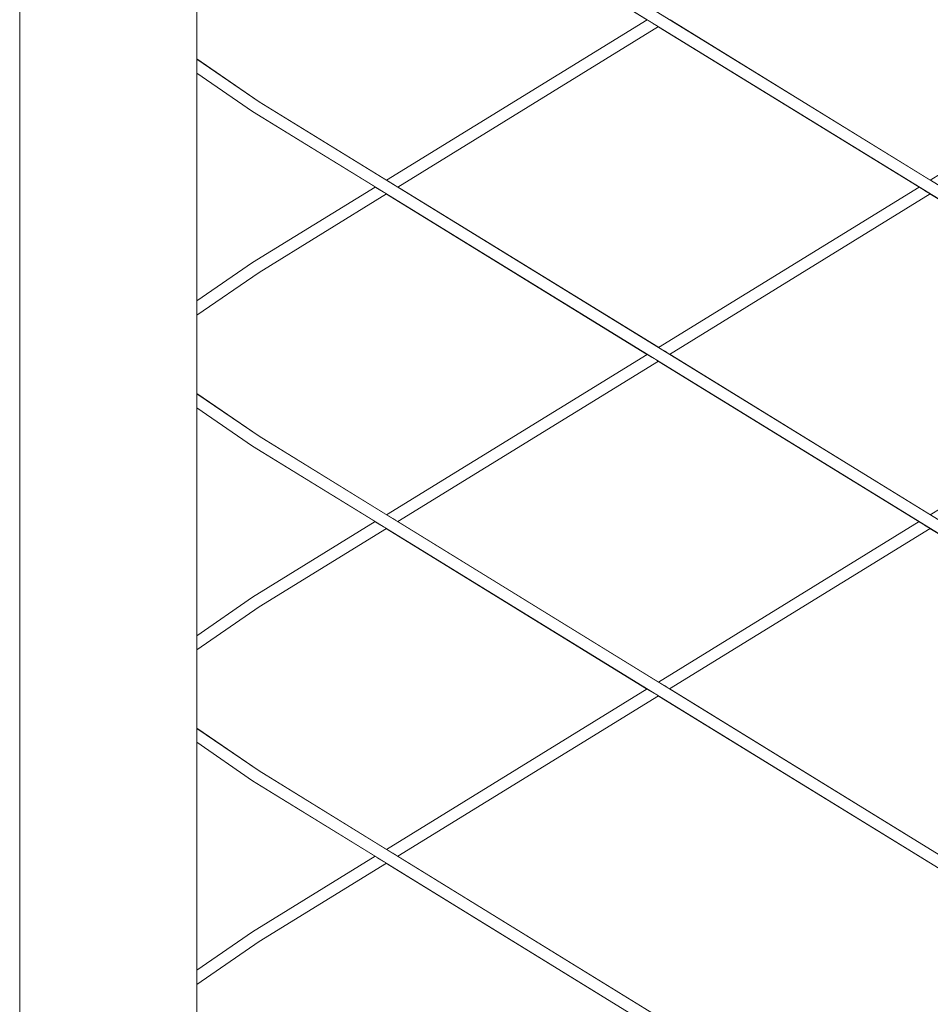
# Model space of a CAD drawing. Header units: millimetres. Extents: x -126680 to -83680, y 18016 to 39016.
# Tile 23 of 121: x -110069 to -109760, y 24239 to 24573. Entities that reach past the tile are written whole.
import ezdxf

# ---------------------------------------------------------------- set-up
doc = ezdxf.new("R2010")
doc.units = ezdxf.units.MM
doc.header["$MEASUREMENT"] = 0
doc.linetypes.add('Wipeout_Contour', pattern=[1000, 0, -1000])
doc.layers.add('Nowe_Konstrukcja - Schody', color=7, linetype='Continuous')
doc.layers.add('Nowe_Konstrukcja - Ściany zew', color=7, linetype='Continuous')
doc.layers.add('Nowe_Konstrukcja - Schody_Nr_pióra__101', color=250, linetype='Continuous', lineweight=13, true_color=0x333333)

msp = doc.modelspace()

# ---------------------------------------------------------------- wipeouts: each hides what was drawn before it
at = {"color": 254, "linetype": 'Wipeout_Contour', "lineweight": 0, "ltscale": 788723.252605}
msp.add_wipeout([(-110008.98, 24586.11), (-110008.98, 24559.56), (-109987.89, 24545.07), (-109944.72, 24518.52), (-109856.41, 24572.84), (-109944.72, 24627.16), (-109987.89, 24600.61)], dxfattribs=at).dxf.layer = 'Nowe_Konstrukcja - Ściany zew'
at = {"color": 254, "linetype": 'Wipeout_Contour', "lineweight": 0, "ltscale": 563318.591938}
msp.add_wipeout([(-110008.98, 24441.44), (-110008.98, 24364.23), (-109990.07, 24377.29), (-109948.54, 24402.84), (-109990.07, 24428.38)], dxfattribs=at).dxf.layer = 'Nowe_Konstrukcja - Ściany zew'
at = {"color": 254, "linetype": 'Wipeout_Contour', "lineweight": 0, "ltscale": 563196.124242}
msp.add_wipeout([(-110008.98, 24250.9), (-109990.07, 24263.96), (-109948.54, 24289.5), (-109990.07, 24315.05), (-110008.98, 24328.11)], dxfattribs=at).dxf.layer = 'Nowe_Konstrukcja - Ściany zew'

# ---------------------------------------------------------------- next in the draw order: wipeouts: each hides what was drawn before it
at = {"color": 254, "linetype": 'Wipeout_Contour', "lineweight": 0, "ltscale": 788550.617419}
msp.add_wipeout([(-110008.98, 24472.78), (-110008.98, 24446.23), (-109987.89, 24431.74), (-109944.72, 24405.19), (-109856.41, 24459.5), (-109944.72, 24513.82), (-109987.89, 24487.27)], dxfattribs=at).dxf.layer = 'Nowe_Konstrukcja - Ściany zew'
at = {"color": 254, "linetype": 'Wipeout_Contour', "lineweight": 0, "ltscale": 788378.742801}
msp.add_wipeout([(-109987.89, 24373.94), (-110008.98, 24359.45), (-110008.98, 24332.9), (-109987.89, 24318.4), (-109944.72, 24291.85), (-109856.41, 24346.17), (-109944.72, 24400.49)], dxfattribs=at).dxf.layer = 'Nowe_Konstrukcja - Ściany zew'
at = {"color": 254, "linetype": 'Wipeout_Contour', "lineweight": 0, "ltscale": 788050.729245}
msp.add_wipeout([(-110008.98, 24246.11), (-110008.98, 24219.56), (-109987.89, 24205.07), (-109918.32, 24162.28), (-109741.7, 24162.28), (-109944.72, 24287.16), (-109987.89, 24260.61)], dxfattribs=at).dxf.layer = 'Nowe_Konstrukcja - Ściany zew'

# ---------------------------------------------------------------- next in the draw order: wipeouts: each hides what was drawn before it
at = {"color": 254, "linetype": 'Wipeout_Contour', "lineweight": 0, "ltscale": 450220.150579}
msp.add_wipeout([(-109940.9, 24516.17), (-109852.59, 24461.85), (-109764.28, 24516.17), (-109852.59, 24570.49)], dxfattribs=at).dxf.layer = 'Nowe_Konstrukcja - Ściany zew'
at = {"color": 254, "linetype": 'Wipeout_Contour', "lineweight": 0, "ltscale": 563441.602882}
msp.add_wipeout([(-109990.07, 24541.72), (-110008.98, 24554.78), (-110008.98, 24477.57), (-109990.07, 24490.63), (-109948.54, 24516.17)], dxfattribs=at).dxf.layer = 'Nowe_Konstrukcja - Ściany zew'
at = {"color": 254, "linetype": 'Wipeout_Contour', "lineweight": 0, "ltscale": 450121.625228}
msp.add_wipeout([(-109940.9, 24402.84), (-109852.59, 24348.52), (-109764.28, 24402.84), (-109852.59, 24457.16)], dxfattribs=at).dxf.layer = 'Nowe_Konstrukcja - Ściany zew'
at = {"color": 254, "linetype": 'Wipeout_Contour', "lineweight": 0, "ltscale": 562106.931287}
msp.add_wipeout([(-109940.9, 24289.5), (-109734.07, 24162.28), (-109678.98, 24162.28), (-109678.98, 24237.04), (-109852.59, 24343.82)], dxfattribs=at).dxf.layer = 'Nowe_Konstrukcja - Ściany zew'

# ---------------------------------------------------------------- next in the draw order: wipeouts: each hides what was drawn before it
at = {"color": 254, "linetype": 'Wipeout_Contour', "lineweight": 0, "ltscale": 450900.328586}
msp.add_wipeout([(-110068.98, 24924.5), (-110068.98, 23990.06), (-110008.98, 23990.06), (-110008.98, 24924.5)], dxfattribs=at).dxf.layer = 'Nowe_Konstrukcja - Schody'
at = {"color": 254, "linetype": 'Wipeout_Contour', "lineweight": 0, "ltscale": 450427.667136}
msp.add_wipeout([(-109855.85, 24572.49), (-109944.16, 24518.18), (-109942.81, 24517.35), (-109854.5, 24571.66)], dxfattribs=at).dxf.layer = 'Nowe_Konstrukcja - Schody'
at = {"color": 254, "linetype": 'Wipeout_Contour', "lineweight": 0, "ltscale": 450329.071399}
msp.add_wipeout([(-109855.85, 24459.16), (-109944.16, 24404.84), (-109942.81, 24404.01), (-109854.5, 24458.33)], dxfattribs=at).dxf.layer = 'Nowe_Konstrukcja - Schody'
at = {"color": 254, "linetype": 'Wipeout_Contour', "lineweight": 0, "ltscale": 450230.910528}
msp.add_wipeout([(-109855.85, 24345.83), (-109944.16, 24291.51), (-109942.81, 24290.68), (-109854.5, 24345)], dxfattribs=at).dxf.layer = 'Nowe_Konstrukcja - Schody'
at = {"color": 254, "linetype": 'Wipeout_Contour', "lineweight": 0, "ltscale": 449909.954636}
msp.add_wipeout([(-109760.46, 24627.16), (-109848.78, 24572.84), (-109760.46, 24518.52), (-109672.15, 24572.84)], dxfattribs=at).dxf.layer = 'Nowe_Konstrukcja - Ściany zew'
at = {"color": 254, "linetype": 'Wipeout_Contour', "lineweight": 0, "ltscale": 449811.132964}
msp.add_wipeout([(-109848.78, 24459.5), (-109760.46, 24405.19), (-109672.15, 24459.5), (-109760.46, 24513.82)], dxfattribs=at).dxf.layer = 'Nowe_Konstrukcja - Ściany zew'
at = {"color": 254, "linetype": 'Wipeout_Contour', "lineweight": 0, "ltscale": 786673.273951}
msp.add_wipeout([(-109848.78, 24346.17), (-109678.98, 24241.73), (-109678.98, 24274.5), (-109708.98, 24274.5), (-109708.98, 24334.5), (-109653.18, 24334.5), (-109760.46, 24400.49)], dxfattribs=at).dxf.layer = 'Nowe_Konstrukcja - Ściany zew'

# ---------------------------------------------------------------- next in the draw order: linework, layer by layer
at = {"layer": 'Nowe_Konstrukcja - Schody_Nr_pióra__101', "color": 250, "linetype": 'Continuous', "lineweight": 13, "true_color": 0x333333}
msp.add_line((-110068.98, 23990.06), (-110068.98, 24924.5), dxfattribs=at)

# ---------------------------------------------------------------- next in the draw order: wipeouts: each hides what was drawn before it
at = {"color": 254, "linetype": 'Wipeout_Contour', "lineweight": 0, "ltscale": 450018.626864}
msp.add_wipeout([(-109852.03, 24461.51), (-109850.68, 24460.68), (-109762.37, 24515), (-109763.72, 24515.83)], dxfattribs=at).dxf.layer = 'Nowe_Konstrukcja - Schody'
at = {"color": 254, "linetype": 'Wipeout_Contour', "lineweight": 0, "ltscale": 338079.10582}
msp.add_wipeout([(-110008.98, 24475.43), (-110008.98, 24474.68), (-109988.98, 24488.95)], dxfattribs=at).dxf.layer = 'Nowe_Konstrukcja - Schody'
at = {"color": 254, "linetype": 'Wipeout_Contour', "lineweight": 0, "ltscale": 449920.169876}
msp.add_wipeout([(-109852.03, 24348.18), (-109850.68, 24347.35), (-109762.37, 24401.66), (-109763.72, 24402.49)], dxfattribs=at).dxf.layer = 'Nowe_Konstrukcja - Schody'
at = {"color": 254, "linetype": 'Wipeout_Contour', "lineweight": 0, "ltscale": 338005.412879}
msp.add_wipeout([(-110008.98, 24362.1), (-110008.98, 24361.34), (-109988.98, 24375.62)], dxfattribs=at).dxf.layer = 'Nowe_Konstrukcja - Schody'
at = {"color": 254, "linetype": 'Wipeout_Contour', "lineweight": 0, "ltscale": 450224.921907}
msp.add_wipeout([(-109942.81, 24290.68), (-109941.46, 24289.85), (-109853.15, 24344.17), (-109854.5, 24345)], dxfattribs=at).dxf.layer = 'Nowe_Konstrukcja - Schody'
at = {"color": 254, "linetype": 'Wipeout_Contour', "lineweight": 0, "ltscale": 337932.045949}
msp.add_wipeout([(-110008.98, 24248.77), (-110008.98, 24248.01), (-109988.98, 24262.28)], dxfattribs=at).dxf.layer = 'Nowe_Konstrukcja - Schody'

# ---------------------------------------------------------------- next in the draw order: wipeouts: each hides what was drawn before it
at = {"color": 254, "linetype": 'Wipeout_Contour', "lineweight": 0, "ltscale": 450012.634834}
msp.add_wipeout([(-109762.37, 24515), (-109850.68, 24460.68), (-109849.33, 24459.85), (-109761.02, 24514.17)], dxfattribs=at).dxf.layer = 'Nowe_Konstrukcja - Schody'
at = {"color": 254, "linetype": 'Wipeout_Contour', "lineweight": 0, "ltscale": 450763.279267}
msp.add_wipeout([(-109989.75, 24490.13), (-110008.98, 24476.47), (-110008.98, 24475.43), (-109988.98, 24488.95)], dxfattribs=at).dxf.layer = 'Nowe_Konstrukcja - Schody'
at = {"color": 254, "linetype": 'Wipeout_Contour', "lineweight": 0, "ltscale": 449914.17988}
msp.add_wipeout([(-109762.37, 24401.66), (-109850.68, 24347.35), (-109849.33, 24346.52), (-109761.02, 24400.83)], dxfattribs=at).dxf.layer = 'Nowe_Konstrukcja - Schody'
at = {"color": 254, "linetype": 'Wipeout_Contour', "lineweight": 0, "ltscale": 450665.00718}
msp.add_wipeout([(-109989.75, 24376.8), (-110008.98, 24363.13), (-110008.98, 24362.1), (-109988.98, 24375.62)], dxfattribs=at).dxf.layer = 'Nowe_Konstrukcja - Schody'
at = {"color": 254, "linetype": 'Wipeout_Contour', "lineweight": 0, "ltscale": 450220.687342}
msp.add_wipeout([(-109941.46, 24289.85), (-109940.9, 24289.5), (-109852.59, 24343.82), (-109853.15, 24344.17)], dxfattribs=at).dxf.layer = 'Nowe_Konstrukcja - Schody'
at = {"color": 254, "linetype": 'Wipeout_Contour', "lineweight": 0, "ltscale": 450567.169775}
msp.add_wipeout([(-109989.75, 24263.47), (-110008.98, 24249.8), (-110008.98, 24248.77), (-109988.98, 24262.28)], dxfattribs=at).dxf.layer = 'Nowe_Konstrukcja - Schody'

# ---------------------------------------------------------------- next in the draw order: wipeouts: each hides what was drawn before it
at = {"color": 254, "linetype": 'Wipeout_Contour', "lineweight": 0, "ltscale": 450008.397864}
msp.add_wipeout([(-109761.02, 24514.17), (-109849.33, 24459.85), (-109848.78, 24459.5), (-109760.46, 24513.82)], dxfattribs=at).dxf.layer = 'Nowe_Konstrukcja - Schody'
at = {"color": 254, "linetype": 'Wipeout_Contour', "lineweight": 0, "ltscale": 338077.385607}
msp.add_wipeout([(-109988.21, 24487.76), (-110008.98, 24473.67), (-110008.98, 24473.19)], dxfattribs=at).dxf.layer = 'Nowe_Konstrukcja - Schody'
at = {"color": 254, "linetype": 'Wipeout_Contour', "lineweight": 0, "ltscale": 449909.944349}
msp.add_wipeout([(-109849.33, 24346.52), (-109848.78, 24346.17), (-109760.46, 24400.49), (-109761.02, 24400.83)], dxfattribs=at).dxf.layer = 'Nowe_Konstrukcja - Schody'
at = {"color": 254, "linetype": 'Wipeout_Contour', "lineweight": 0, "ltscale": 338003.696767}
msp.add_wipeout([(-110008.98, 24359.86), (-109988.21, 24374.43), (-110008.98, 24360.34)], dxfattribs=at).dxf.layer = 'Nowe_Konstrukcja - Schody'
at = {"color": 254, "linetype": 'Wipeout_Contour', "lineweight": 0, "ltscale": 450235.145122}
msp.add_wipeout([(-109944.72, 24291.85), (-109944.16, 24291.51), (-109855.85, 24345.83), (-109856.41, 24346.17)], dxfattribs=at).dxf.layer = 'Nowe_Konstrukcja - Schody'
at = {"color": 254, "linetype": 'Wipeout_Contour', "lineweight": 0, "ltscale": 337930.333942}
msp.add_wipeout([(-109988.21, 24261.1), (-110008.98, 24247.01), (-110008.98, 24246.52)], dxfattribs=at).dxf.layer = 'Nowe_Konstrukcja - Schody'

# ---------------------------------------------------------------- next in the draw order: wipeouts: each hides what was drawn before it
at = {"color": 254, "linetype": 'Wipeout_Contour', "lineweight": 0, "ltscale": 450022.863876}
msp.add_wipeout([(-109764.28, 24516.17), (-109852.59, 24461.85), (-109852.03, 24461.51), (-109763.72, 24515.83)], dxfattribs=at).dxf.layer = 'Nowe_Konstrukcja - Schody'
at = {"color": 254, "linetype": 'Wipeout_Contour', "lineweight": 0, "ltscale": 450760.486815}
msp.add_wipeout([(-109988.98, 24488.95), (-110008.98, 24474.68), (-110008.98, 24473.67), (-109988.21, 24487.76)], dxfattribs=at).dxf.layer = 'Nowe_Konstrukcja - Schody'
at = {"color": 254, "linetype": 'Wipeout_Contour', "lineweight": 0, "ltscale": 449924.405449}
msp.add_wipeout([(-109764.28, 24402.84), (-109852.59, 24348.52), (-109852.03, 24348.18), (-109763.72, 24402.49)], dxfattribs=at).dxf.layer = 'Nowe_Konstrukcja - Schody'
at = {"color": 254, "linetype": 'Wipeout_Contour', "lineweight": 0, "ltscale": 450662.220075}
msp.add_wipeout([(-109988.98, 24375.62), (-110008.98, 24361.34), (-110008.98, 24360.34), (-109988.21, 24374.43)], dxfattribs=at).dxf.layer = 'Nowe_Konstrukcja - Schody'
at = {"color": 254, "linetype": 'Wipeout_Contour', "lineweight": 0, "ltscale": 450564.388024}
msp.add_wipeout([(-109988.98, 24262.28), (-110008.98, 24248.01), (-110008.98, 24247.01), (-109988.21, 24261.1)], dxfattribs=at).dxf.layer = 'Nowe_Konstrukcja - Schody'

# ---------------------------------------------------------------- next in the draw order: wipeouts: each hides what was drawn before it
at = {"color": 254, "linetype": 'Wipeout_Contour', "lineweight": 0, "ltscale": 450421.674446}
msp.add_wipeout([(-109854.5, 24571.66), (-109942.81, 24517.35), (-109941.46, 24516.52), (-109853.15, 24570.83)], dxfattribs=at).dxf.layer = 'Nowe_Konstrukcja - Schody'
at = {"color": 254, "linetype": 'Wipeout_Contour', "lineweight": 0, "ltscale": 450758.562813}
msp.add_wipeout([(-109988.21, 24487.76), (-110008.98, 24473.19), (-110008.98, 24472.78), (-109987.89, 24487.27)], dxfattribs=at).dxf.layer = 'Nowe_Konstrukcja - Schody'
at = {"color": 254, "linetype": 'Wipeout_Contour', "lineweight": 0, "ltscale": 450323.08074}
msp.add_wipeout([(-109942.81, 24404.01), (-109941.46, 24403.18), (-109853.15, 24457.5), (-109854.5, 24458.33)], dxfattribs=at).dxf.layer = 'Nowe_Konstrukcja - Schody'
at = {"color": 254, "linetype": 'Wipeout_Contour', "lineweight": 0, "ltscale": 450660.299728}
msp.add_wipeout([(-109988.21, 24374.43), (-110008.98, 24359.86), (-110008.98, 24359.45), (-109987.89, 24373.94)], dxfattribs=at).dxf.layer = 'Nowe_Konstrukcja - Schody'
at = {"color": 254, "linetype": 'Wipeout_Contour', "lineweight": 0, "ltscale": 450562.471333}
msp.add_wipeout([(-109988.21, 24261.1), (-110008.98, 24246.52), (-110008.98, 24246.11), (-109987.89, 24260.61)], dxfattribs=at).dxf.layer = 'Nowe_Konstrukcja - Schody'

# ---------------------------------------------------------------- next in the draw order: wipeouts: each hides what was drawn before it
at = {"color": 254, "linetype": 'Wipeout_Contour', "lineweight": 0, "ltscale": 450417.437005}
msp.add_wipeout([(-109941.46, 24516.52), (-109940.9, 24516.17), (-109852.59, 24570.49), (-109853.15, 24570.83)], dxfattribs=at).dxf.layer = 'Nowe_Konstrukcja - Schody'
at = {"color": 254, "linetype": 'Wipeout_Contour', "lineweight": 0, "ltscale": 338081.598822}
msp.add_wipeout([(-110008.98, 24477.57), (-110008.98, 24477.48), (-109990.07, 24490.63)], dxfattribs=at).dxf.layer = 'Nowe_Konstrukcja - Schody'
at = {"color": 254, "linetype": 'Wipeout_Contour', "lineweight": 0, "ltscale": 450318.844735}
msp.add_wipeout([(-109853.15, 24457.5), (-109941.46, 24403.18), (-109940.9, 24402.84), (-109852.59, 24457.16)], dxfattribs=at).dxf.layer = 'Nowe_Konstrukcja - Schody'
at = {"color": 254, "linetype": 'Wipeout_Contour', "lineweight": 0, "ltscale": 338007.899817}
msp.add_wipeout([(-110008.98, 24364.23), (-110008.98, 24364.15), (-109990.07, 24377.29)], dxfattribs=at).dxf.layer = 'Nowe_Konstrukcja - Schody'
at = {"color": 254, "linetype": 'Wipeout_Contour', "lineweight": 0, "ltscale": 337934.526817}
msp.add_wipeout([(-110008.98, 24250.9), (-110008.98, 24250.81), (-109990.07, 24263.96)], dxfattribs=at).dxf.layer = 'Nowe_Konstrukcja - Schody'

# ---------------------------------------------------------------- next in the draw order: wipeouts: each hides what was drawn before it
at = {"color": 254, "linetype": 'Wipeout_Contour', "lineweight": 0, "ltscale": 450431.904607}
msp.add_wipeout([(-109944.72, 24518.52), (-109944.16, 24518.18), (-109855.85, 24572.49), (-109856.41, 24572.84)], dxfattribs=at).dxf.layer = 'Nowe_Konstrukcja - Schody'
at = {"color": 254, "linetype": 'Wipeout_Contour', "lineweight": 0, "ltscale": 338080.852736}
msp.add_wipeout([(-109989.75, 24490.13), (-110008.98, 24477.04), (-110008.98, 24476.47)], dxfattribs=at).dxf.layer = 'Nowe_Konstrukcja - Schody'
at = {"color": 254, "linetype": 'Wipeout_Contour', "lineweight": 0, "ltscale": 450333.307434}
msp.add_wipeout([(-109856.41, 24459.5), (-109944.72, 24405.19), (-109944.16, 24404.84), (-109855.85, 24459.16)], dxfattribs=at).dxf.layer = 'Nowe_Konstrukcja - Schody'
at = {"color": 254, "linetype": 'Wipeout_Contour', "lineweight": 0, "ltscale": 338007.155577}
msp.add_wipeout([(-109989.75, 24376.8), (-110008.98, 24363.71), (-110008.98, 24363.13)], dxfattribs=at).dxf.layer = 'Nowe_Konstrukcja - Schody'
at = {"color": 254, "linetype": 'Wipeout_Contour', "lineweight": 0, "ltscale": 337933.784425}
msp.add_wipeout([(-110008.98, 24249.8), (-109989.75, 24263.47), (-110008.98, 24250.37)], dxfattribs=at).dxf.layer = 'Nowe_Konstrukcja - Schody'

# ---------------------------------------------------------------- next in the draw order: wipeouts: each hides what was drawn before it
at = {"color": 254, "linetype": 'Wipeout_Contour', "lineweight": 0, "ltscale": 450765.301717}
msp.add_wipeout([(-109990.07, 24490.63), (-110008.98, 24477.48), (-110008.98, 24477.04), (-109989.75, 24490.13)], dxfattribs=at).dxf.layer = 'Nowe_Konstrukcja - Schody'
at = {"color": 254, "linetype": 'Wipeout_Contour', "lineweight": 0, "ltscale": 450667.02574}
msp.add_wipeout([(-109990.07, 24377.29), (-110008.98, 24364.15), (-110008.98, 24363.71), (-109989.75, 24376.8)], dxfattribs=at).dxf.layer = 'Nowe_Konstrukcja - Schody'
at = {"color": 254, "linetype": 'Wipeout_Contour', "lineweight": 0, "ltscale": 450569.184443}
msp.add_wipeout([(-109990.07, 24263.96), (-110008.98, 24250.81), (-110008.98, 24250.37), (-109989.75, 24263.47)], dxfattribs=at).dxf.layer = 'Nowe_Konstrukcja - Schody'

# ---------------------------------------------------------------- next in the draw order: wipeouts: each hides what was drawn before it
at = {"color": 254, "linetype": 'Wipeout_Contour', "lineweight": 0, "ltscale": 450660.068828}
msp.add_wipeout([(-109947.98, 24515.83), (-109989.75, 24490.13), (-109988.98, 24488.95), (-109946.63, 24515)], dxfattribs=at).dxf.layer = 'Nowe_Konstrukcja - Schody'
at = {"color": 254, "linetype": 'Wipeout_Contour', "lineweight": 0, "ltscale": 450561.694786}
msp.add_wipeout([(-109989.75, 24376.8), (-109988.98, 24375.62), (-109946.63, 24401.66), (-109947.98, 24402.49)], dxfattribs=at).dxf.layer = 'Nowe_Konstrukcja - Schody'
at = {"color": 254, "linetype": 'Wipeout_Contour', "lineweight": 0, "ltscale": 450463.755481}
msp.add_wipeout([(-109989.75, 24263.47), (-109988.98, 24262.28), (-109946.63, 24288.33), (-109947.98, 24289.16)], dxfattribs=at).dxf.layer = 'Nowe_Konstrukcja - Schody'

# ---------------------------------------------------------------- next in the draw order: wipeouts: each hides what was drawn before it
at = {"color": 254, "linetype": 'Wipeout_Contour', "lineweight": 0, "ltscale": 450655.050403}
msp.add_wipeout([(-109988.98, 24488.95), (-109988.21, 24487.76), (-109945.28, 24514.17), (-109946.63, 24515)], dxfattribs=at).dxf.layer = 'Nowe_Konstrukcja - Schody'
at = {"color": 254, "linetype": 'Wipeout_Contour', "lineweight": 0, "ltscale": 450556.679321}
msp.add_wipeout([(-109946.63, 24401.66), (-109988.98, 24375.62), (-109988.21, 24374.43), (-109945.28, 24400.83)], dxfattribs=at).dxf.layer = 'Nowe_Konstrukcja - Schody'
at = {"color": 254, "linetype": 'Wipeout_Contour', "lineweight": 0, "ltscale": 450458.742982}
msp.add_wipeout([(-109946.63, 24288.33), (-109988.98, 24262.28), (-109988.21, 24261.1), (-109945.28, 24287.5)], dxfattribs=at).dxf.layer = 'Nowe_Konstrukcja - Schody'

# ---------------------------------------------------------------- next in the draw order: wipeouts: each hides what was drawn before it
at = {"color": 254, "linetype": 'Wipeout_Contour', "lineweight": 0, "ltscale": 450651.507671}
msp.add_wipeout([(-109988.21, 24487.76), (-109987.89, 24487.27), (-109944.72, 24513.82), (-109945.28, 24514.17)], dxfattribs=at).dxf.layer = 'Nowe_Konstrukcja - Schody'
at = {"color": 254, "linetype": 'Wipeout_Contour', "lineweight": 0, "ltscale": 450553.13869}
msp.add_wipeout([(-109945.28, 24400.83), (-109988.21, 24374.43), (-109987.89, 24373.94), (-109944.72, 24400.49)], dxfattribs=at).dxf.layer = 'Nowe_Konstrukcja - Schody'
at = {"color": 254, "linetype": 'Wipeout_Contour', "lineweight": 0, "ltscale": 450455.204458}
msp.add_wipeout([(-109988.21, 24261.1), (-109987.89, 24260.61), (-109944.72, 24287.16), (-109945.28, 24287.5)], dxfattribs=at).dxf.layer = 'Nowe_Konstrukcja - Schody'

# ---------------------------------------------------------------- next in the draw order: wipeouts: each hides what was drawn before it
at = {"color": 254, "linetype": 'Wipeout_Contour', "lineweight": 0, "ltscale": 450663.623354}
msp.add_wipeout([(-109948.54, 24516.17), (-109990.07, 24490.63), (-109989.75, 24490.13), (-109947.98, 24515.83)], dxfattribs=at).dxf.layer = 'Nowe_Konstrukcja - Schody'
at = {"color": 254, "linetype": 'Wipeout_Contour', "lineweight": 0, "ltscale": 450565.247227}
msp.add_wipeout([(-109990.07, 24377.29), (-109989.75, 24376.8), (-109947.98, 24402.49), (-109948.54, 24402.84)], dxfattribs=at).dxf.layer = 'Nowe_Konstrukcja - Schody'
at = {"color": 254, "linetype": 'Wipeout_Contour', "lineweight": 0, "ltscale": 450467.305834}
msp.add_wipeout([(-109948.54, 24289.5), (-109990.07, 24263.96), (-109989.75, 24263.47), (-109947.98, 24289.16)], dxfattribs=at).dxf.layer = 'Nowe_Konstrukcja - Schody'

# ---------------------------------------------------------------- next in the draw order: wipeouts: each hides what was drawn before it
at = {"color": 254, "linetype": 'Wipeout_Contour', "lineweight": 0, "ltscale": 449960.975165}
msp.add_wipeout([(-109710.03, 24142.8), (-109709.72, 24143.3), (-109989.75, 24315.54), (-109990.07, 24315.05)], dxfattribs=at).dxf.layer = 'Nowe_Konstrukcja - Schody'

# ---------------------------------------------------------------- next in the draw order: wipeouts: each hides what was drawn before it
at = {"color": 254, "linetype": 'Wipeout_Contour', "lineweight": 0, "ltscale": 449957.688294}
msp.add_wipeout([(-109988.21, 24317.91), (-109988.98, 24316.73), (-109708.98, 24144.51), (-109708.24, 24145.71)], dxfattribs=at).dxf.layer = 'Nowe_Konstrukcja - Schody'

# ---------------------------------------------------------------- next in the draw order: wipeouts: each hides what was drawn before it
at = {"color": 254, "linetype": 'Wipeout_Contour', "lineweight": 0, "ltscale": 449956.326792}
msp.add_wipeout([(-109987.89, 24318.4), (-109988.21, 24317.91), (-109708.24, 24145.71), (-109707.93, 24146.21)], dxfattribs=at).dxf.layer = 'Nowe_Konstrukcja - Schody'

# ---------------------------------------------------------------- next in the draw order: wipeouts: each hides what was drawn before it
at = {"color": 254, "linetype": 'Wipeout_Contour', "lineweight": 0, "ltscale": 450624.953191}
msp.add_wipeout([(-109989.75, 24315.54), (-110008.98, 24328.55), (-110008.98, 24328.11), (-109990.07, 24315.05)], dxfattribs=at).dxf.layer = 'Nowe_Konstrukcja - Schody'

# ---------------------------------------------------------------- next in the draw order: wipeouts: each hides what was drawn before it
at = {"color": 254, "linetype": 'Wipeout_Contour', "lineweight": 0, "ltscale": 450624.50561}
msp.add_wipeout([(-109988.21, 24317.91), (-110008.98, 24331.79), (-110008.98, 24330.76), (-109988.98, 24316.73)], dxfattribs=at).dxf.layer = 'Nowe_Konstrukcja - Schody'

# ---------------------------------------------------------------- next in the draw order: wipeouts: each hides what was drawn before it
at = {"color": 254, "linetype": 'Wipeout_Contour', "lineweight": 0, "ltscale": 337979.344266}
msp.add_wipeout([(-110008.98, 24330.76), (-110008.98, 24330.04), (-109988.98, 24316.73)], dxfattribs=at).dxf.layer = 'Nowe_Konstrukcja - Schody'

# ---------------------------------------------------------------- next in the draw order: wipeouts: each hides what was drawn before it
at = {"color": 254, "linetype": 'Wipeout_Contour', "lineweight": 0, "ltscale": 450624.391408}
msp.add_wipeout([(-109987.89, 24318.4), (-110008.98, 24332.8), (-110008.98, 24332.39), (-109988.21, 24317.91)], dxfattribs=at).dxf.layer = 'Nowe_Konstrukcja - Schody'

# ---------------------------------------------------------------- next in the draw order: wipeouts: each hides what was drawn before it
at = {"color": 254, "linetype": 'Wipeout_Contour', "lineweight": 0, "ltscale": 337979.576867}
msp.add_wipeout([(-110008.98, 24332.39), (-110008.98, 24331.79), (-109988.21, 24317.91)], dxfattribs=at).dxf.layer = 'Nowe_Konstrukcja - Schody'

# ---------------------------------------------------------------- next in the draw order: wipeouts: each hides what was drawn before it
at = {"color": 254, "linetype": 'Wipeout_Contour', "lineweight": 0, "ltscale": 337979.706518}
msp.add_wipeout([(-109987.89, 24318.4), (-110008.98, 24332.9), (-110008.98, 24332.8)], dxfattribs=at).dxf.layer = 'Nowe_Konstrukcja - Schody'

# ---------------------------------------------------------------- next in the draw order: wipeouts: each hides what was drawn before it
at = {"color": 254, "linetype": 'Wipeout_Contour', "lineweight": 0, "ltscale": 450058.83566}
msp.add_wipeout([(-109710.03, 24256.14), (-109709.72, 24256.63), (-109989.75, 24428.88), (-109990.07, 24428.38)], dxfattribs=at).dxf.layer = 'Nowe_Konstrukcja - Schody'

# ---------------------------------------------------------------- next in the draw order: wipeouts: each hides what was drawn before it
at = {"color": 254, "linetype": 'Wipeout_Contour', "lineweight": 0, "ltscale": 450055.557724}
msp.add_wipeout([(-109988.21, 24431.25), (-109988.98, 24430.06), (-109708.98, 24257.84), (-109708.24, 24259.04)], dxfattribs=at).dxf.layer = 'Nowe_Konstrukcja - Schody'

# ---------------------------------------------------------------- next in the draw order: linework, layer by layer
at = {"layer": 'Nowe_Konstrukcja - Schody_Nr_pióra__101', "color": 250, "linetype": 'Continuous', "lineweight": 13, "true_color": 0x333333}
for p, q in [((-109990.07, 24315.05), (-110008.98, 24328.11)), ((-110008.98, 24250.9), (-109990.07, 24263.96))]:
    msp.add_line(p, q, dxfattribs=at)

# ---------------------------------------------------------------- next in the draw order: wipeouts: each hides what was drawn before it
at = {"color": 254, "linetype": 'Wipeout_Contour', "lineweight": 0, "ltscale": 450054.199922}
msp.add_wipeout([(-109987.89, 24431.74), (-109988.21, 24431.25), (-109708.24, 24259.04), (-109707.93, 24259.54)], dxfattribs=at).dxf.layer = 'Nowe_Konstrukcja - Schody'

# ---------------------------------------------------------------- next in the draw order: linework, layer by layer
at = {"layer": 'Nowe_Konstrukcja - Schody_Nr_pióra__101', "color": 250, "linetype": 'Continuous', "lineweight": 13, "true_color": 0x333333}
for p, q in [((-109944.72, 24291.85), (-109856.41, 24346.17)), ((-109940.9, 24289.5), (-109852.59, 24343.82)), ((-109987.89, 24318.4), (-110008.98, 24332.9)), ((-109707.93, 24146.21), (-109987.89, 24318.4)), ((-109710.03, 24142.8), (-109990.07, 24315.05)), ((-109990.07, 24263.96), (-109948.54, 24289.5)), ((-109987.89, 24260.61), (-109944.72, 24287.16)), ((-110008.98, 24246.11), (-109987.89, 24260.61))]:
    msp.add_line(p, q, dxfattribs=at)

# ---------------------------------------------------------------- next in the draw order: wipeouts: each hides what was drawn before it
at = {"color": 254, "linetype": 'Wipeout_Contour', "lineweight": 0, "ltscale": 450723.042524}
msp.add_wipeout([(-109989.75, 24428.88), (-110008.98, 24441.89), (-110008.98, 24441.44), (-109990.07, 24428.38)], dxfattribs=at).dxf.layer = 'Nowe_Konstrukcja - Schody'

# ---------------------------------------------------------------- next in the draw order: wipeouts: each hides what was drawn before it
at = {"color": 254, "linetype": 'Wipeout_Contour', "lineweight": 0, "ltscale": 450722.605039}
msp.add_wipeout([(-109988.21, 24431.25), (-110008.98, 24445.12), (-110008.98, 24444.09), (-109988.98, 24430.06)], dxfattribs=at).dxf.layer = 'Nowe_Konstrukcja - Schody'

# ---------------------------------------------------------------- next in the draw order: wipeouts: each hides what was drawn before it
at = {"color": 254, "linetype": 'Wipeout_Contour', "lineweight": 0, "ltscale": 338052.921559}
msp.add_wipeout([(-110008.98, 24444.09), (-110008.98, 24443.38), (-109988.98, 24430.06)], dxfattribs=at).dxf.layer = 'Nowe_Konstrukcja - Schody'

# ---------------------------------------------------------------- next in the draw order: wipeouts: each hides what was drawn before it
at = {"color": 254, "linetype": 'Wipeout_Contour', "lineweight": 0, "ltscale": 450722.495197}
msp.add_wipeout([(-109987.89, 24431.74), (-110008.98, 24446.13), (-110008.98, 24445.72), (-109988.21, 24431.25)], dxfattribs=at).dxf.layer = 'Nowe_Konstrukcja - Schody'

# ---------------------------------------------------------------- next in the draw order: wipeouts: each hides what was drawn before it
at = {"color": 254, "linetype": 'Wipeout_Contour', "lineweight": 0, "ltscale": 338053.158705}
msp.add_wipeout([(-110008.98, 24445.72), (-110008.98, 24445.12), (-109988.21, 24431.25)], dxfattribs=at).dxf.layer = 'Nowe_Konstrukcja - Schody'

# ---------------------------------------------------------------- next in the draw order: wipeouts: each hides what was drawn before it
at = {"color": 254, "linetype": 'Wipeout_Contour', "lineweight": 0, "ltscale": 338053.290386}
msp.add_wipeout([(-109987.89, 24431.74), (-110008.98, 24446.23), (-110008.98, 24446.13)], dxfattribs=at).dxf.layer = 'Nowe_Konstrukcja - Schody'

# ---------------------------------------------------------------- next in the draw order: wipeouts: each hides what was drawn before it
at = {"color": 254, "linetype": 'Wipeout_Contour', "lineweight": 0, "ltscale": 450157.131415}
msp.add_wipeout([(-109710.03, 24369.47), (-109709.72, 24369.97), (-109989.75, 24542.21), (-109990.07, 24541.72)], dxfattribs=at).dxf.layer = 'Nowe_Konstrukcja - Schody'

# ---------------------------------------------------------------- next in the draw order: wipeouts: each hides what was drawn before it
at = {"color": 254, "linetype": 'Wipeout_Contour', "lineweight": 0, "ltscale": 450153.862412}
msp.add_wipeout([(-109988.21, 24544.58), (-109988.98, 24543.39), (-109708.98, 24371.17), (-109708.24, 24372.38)], dxfattribs=at).dxf.layer = 'Nowe_Konstrukcja - Schody'

# ---------------------------------------------------------------- next in the draw order: linework, layer by layer
at = {"layer": 'Nowe_Konstrukcja - Schody_Nr_pióra__101', "color": 250, "linetype": 'Continuous', "lineweight": 13, "true_color": 0x333333}
for p, q in [((-109990.07, 24428.38), (-110008.98, 24441.44)), ((-110008.98, 24364.23), (-109990.07, 24377.29))]:
    msp.add_line(p, q, dxfattribs=at)

# ---------------------------------------------------------------- next in the draw order: wipeouts: each hides what was drawn before it
at = {"color": 254, "linetype": 'Wipeout_Contour', "lineweight": 0, "ltscale": 450152.508311}
msp.add_wipeout([(-109987.89, 24545.07), (-109988.21, 24544.58), (-109708.24, 24372.38), (-109707.93, 24372.88)], dxfattribs=at).dxf.layer = 'Nowe_Konstrukcja - Schody'

# ---------------------------------------------------------------- next in the draw order: linework, layer by layer
at = {"layer": 'Nowe_Konstrukcja - Schody_Nr_pióra__101', "color": 250, "linetype": 'Continuous', "lineweight": 13, "true_color": 0x333333}
for p, q in [((-109944.72, 24405.19), (-109856.41, 24459.5)), ((-109940.9, 24402.84), (-109852.59, 24457.16)), ((-109987.89, 24431.74), (-110008.98, 24446.23)), ((-109760.46, 24405.19), (-109710.03, 24436.21)), ((-109707.93, 24259.54), (-109987.89, 24431.74)), ((-109710.03, 24256.14), (-109990.07, 24428.38)), ((-109990.07, 24377.29), (-109948.54, 24402.84)), ((-109852.59, 24348.52), (-109764.28, 24402.84)), ((-109987.89, 24373.94), (-109944.72, 24400.49)), ((-109848.78, 24346.17), (-109760.46, 24400.49)), ((-110008.98, 24359.45), (-109987.89, 24373.94))]:
    msp.add_line(p, q, dxfattribs=at)

# ---------------------------------------------------------------- next in the draw order: wipeouts: each hides what was drawn before it
at = {"color": 254, "linetype": 'Wipeout_Contour', "lineweight": 0, "ltscale": 450821.566374}
msp.add_wipeout([(-109989.75, 24542.21), (-110008.98, 24555.22), (-110008.98, 24554.78), (-109990.07, 24541.72)], dxfattribs=at).dxf.layer = 'Nowe_Konstrukcja - Schody'

# ---------------------------------------------------------------- next in the draw order: wipeouts: each hides what was drawn before it
at = {"color": 254, "linetype": 'Wipeout_Contour', "lineweight": 0, "ltscale": 450821.138981}
msp.add_wipeout([(-109988.21, 24544.58), (-110008.98, 24558.46), (-110008.98, 24557.43), (-109988.98, 24543.39)], dxfattribs=at).dxf.layer = 'Nowe_Konstrukcja - Schody'

# ---------------------------------------------------------------- next in the draw order: wipeouts: each hides what was drawn before it
at = {"color": 254, "linetype": 'Wipeout_Contour', "lineweight": 0, "ltscale": 338126.824726}
msp.add_wipeout([(-110008.98, 24557.43), (-110008.98, 24556.71), (-109988.98, 24543.39)], dxfattribs=at).dxf.layer = 'Nowe_Konstrukcja - Schody'

# ---------------------------------------------------------------- next in the draw order: wipeouts: each hides what was drawn before it
at = {"color": 254, "linetype": 'Wipeout_Contour', "lineweight": 0, "ltscale": 450821.033496}
msp.add_wipeout([(-109987.89, 24545.07), (-110008.98, 24559.47), (-110008.98, 24559.05), (-109988.21, 24544.58)], dxfattribs=at).dxf.layer = 'Nowe_Konstrukcja - Schody'

# ---------------------------------------------------------------- next in the draw order: wipeouts: each hides what was drawn before it
at = {"color": 254, "linetype": 'Wipeout_Contour', "lineweight": 0, "ltscale": 338127.066413}
msp.add_wipeout([(-110008.98, 24559.05), (-110008.98, 24558.46), (-109988.21, 24544.58)], dxfattribs=at).dxf.layer = 'Nowe_Konstrukcja - Schody'

# ---------------------------------------------------------------- next in the draw order: wipeouts: each hides what was drawn before it
at = {"color": 254, "linetype": 'Wipeout_Contour', "lineweight": 0, "ltscale": 338127.200123}
msp.add_wipeout([(-109987.89, 24545.07), (-110008.98, 24559.56), (-110008.98, 24559.47)], dxfattribs=at).dxf.layer = 'Nowe_Konstrukcja - Schody'

# ---------------------------------------------------------------- next in the draw order: linework, layer by layer
at = {"layer": 'Nowe_Konstrukcja - Schody_Nr_pióra__101', "color": 250, "linetype": 'Continuous', "lineweight": 13, "true_color": 0x333333}
msp.add_line((-110008.98, 23990.06), (-110008.98, 24924.5), dxfattribs=at)

# ---------------------------------------------------------------- next in the draw order: wipeouts: each hides what was drawn before it
at = {"color": 254, "linetype": 'Wipeout_Contour', "lineweight": 0, "ltscale": 450255.862144}
msp.add_wipeout([(-109710.03, 24482.8), (-109709.72, 24483.3), (-109989.75, 24655.54), (-109990.07, 24655.05)], dxfattribs=at).dxf.layer = 'Nowe_Konstrukcja - Schody'

# ---------------------------------------------------------------- next in the draw order: wipeouts: each hides what was drawn before it
at = {"color": 254, "linetype": 'Wipeout_Contour', "lineweight": 0, "ltscale": 450252.602074}
msp.add_wipeout([(-109988.21, 24657.91), (-109988.98, 24656.73), (-109708.98, 24484.51), (-109708.24, 24485.71)], dxfattribs=at).dxf.layer = 'Nowe_Konstrukcja - Schody'

# ---------------------------------------------------------------- next in the draw order: linework, layer by layer
at = {"layer": 'Nowe_Konstrukcja - Schody_Nr_pióra__101', "color": 250, "linetype": 'Continuous', "lineweight": 13, "true_color": 0x333333}
for p, q in [((-109990.07, 24541.72), (-110008.98, 24554.78)), ((-110008.98, 24477.57), (-109990.07, 24490.63))]:
    msp.add_line(p, q, dxfattribs=at)

# ---------------------------------------------------------------- next in the draw order: wipeouts: each hides what was drawn before it
at = {"color": 254, "linetype": 'Wipeout_Contour', "lineweight": 0, "ltscale": 450251.251672}
msp.add_wipeout([(-109987.89, 24658.4), (-109988.21, 24657.91), (-109708.24, 24485.71), (-109707.93, 24486.21)], dxfattribs=at).dxf.layer = 'Nowe_Konstrukcja - Schody'

# ---------------------------------------------------------------- next in the draw order: linework, layer by layer
at = {"layer": 'Nowe_Konstrukcja - Schody_Nr_pióra__101', "color": 250, "linetype": 'Continuous', "lineweight": 13, "true_color": 0x333333}
for p, q in [((-109707.93, 24486.21), (-109987.89, 24658.4)), ((-109710.03, 24482.8), (-109990.07, 24655.05)), ((-109944.72, 24518.52), (-109856.41, 24572.84)), ((-109940.9, 24516.17), (-109852.59, 24570.49)), ((-109987.89, 24545.07), (-110008.98, 24559.56)), ((-109760.46, 24518.52), (-109710.03, 24549.54)), ((-109707.93, 24372.88), (-109987.89, 24545.07)), ((-109710.03, 24369.47), (-109990.07, 24541.72)), ((-109990.07, 24490.63), (-109948.54, 24516.17)), ((-109852.59, 24461.85), (-109764.28, 24516.17)), ((-109987.89, 24487.27), (-109944.72, 24513.82)), ((-109848.78, 24459.5), (-109760.46, 24513.82)), ((-110008.98, 24472.78), (-109987.89, 24487.27))]:
    msp.add_line(p, q, dxfattribs=at)

doc.saveas('drawing.dxf')
